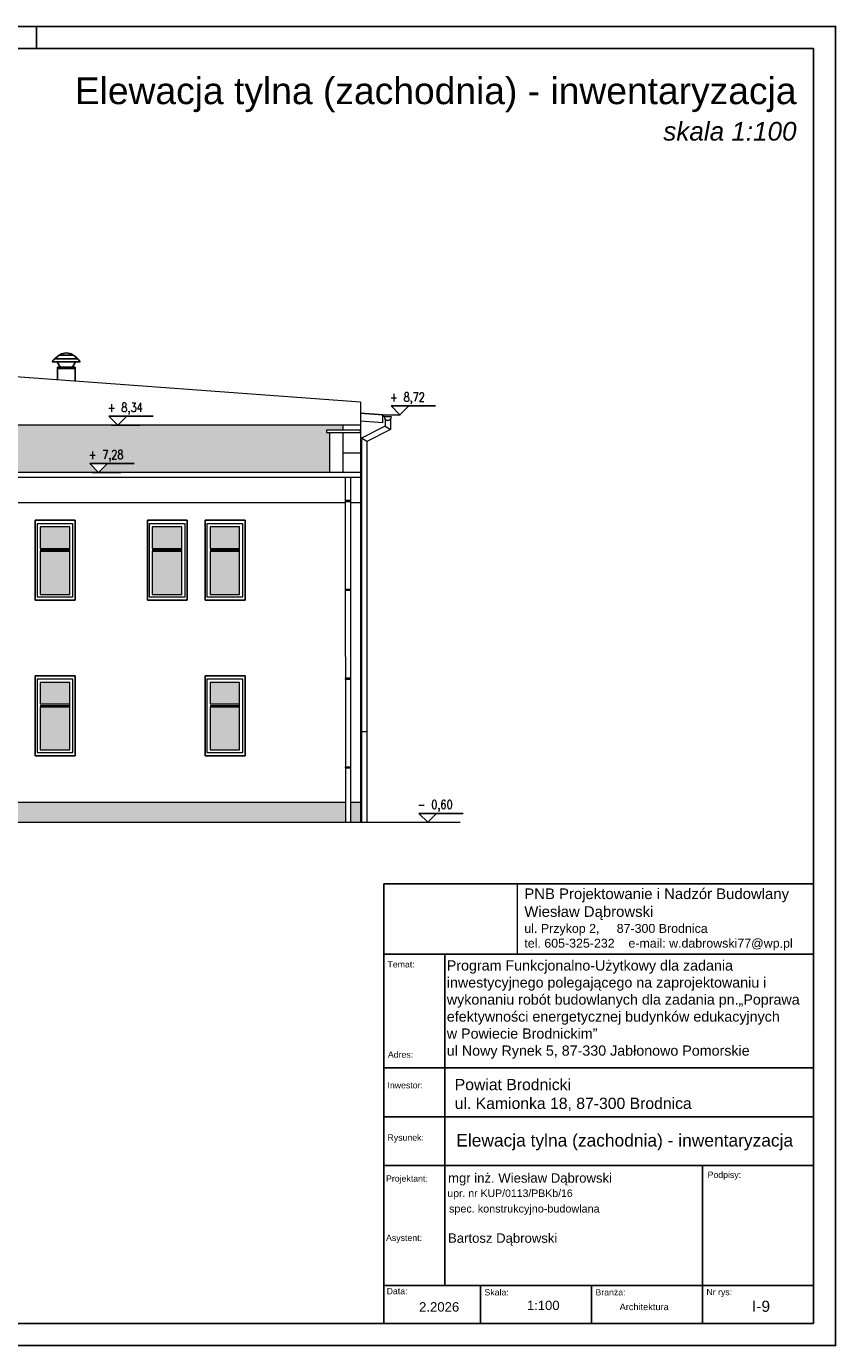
# Model space of a CAD drawing. Header units: millimetres. Extents: x 64838 to 107664, y -36848 to 0.
# Tile 74 of 109: x 91779 to 93601, y -36848 to -33878. Entities that reach past the tile are written whole.
import ezdxf
from ezdxf.enums import TextEntityAlignment as Align

# ---------------------------------------------------------------- set-up
doc = ezdxf.new("R2010")
doc.units = ezdxf.units.MM
for name, color, linetype in [('-TABELKA', 2, 'Continuous'), ('e-cad_cienkie', 1, 'Continuous'), ('e-cad_opisy', 7, 'Continuous')]:
    doc.layers.add(name, color=color, linetype=linetype)
for name, color, linetype, lineweight in [('A-Opis', 7, 'Continuous', 15), ('OPIS', 7, 'Continuous', 5), ('opisy', 235, 'Continuous', 0), ('wymiar', 1, 'Continuous', 9)]:
    doc.layers.add(name, color=color, linetype=linetype, lineweight=lineweight)
doc.styles.add('ARIAL', font='arial.ttf')
doc.styles.add('e-cad_1', font='simplex.shx', dxfattribs={"width": 0.8})
doc.styles.get("Standard").update_dxf_attribs({"font": 'arial.ttf'})
picture_1 = doc.add_image_def('image1.jpg', size_in_pixel=(163, 86))

# ---------------------------------------------------------------- blocks, each defined once
blk = doc.blocks.new('e-cad_kota_3')
blk.add_line((-2, 2), (8, 2))
blk.add_lwpolyline([(-2, 2), (0, 0), (2, 2)])
at = {"style": 'e-cad_1', "width": 0.8}
blk.add_attdef('ZNAK', text='', height=2, dxfattribs=at).set_placement((-0.5, 3), align=Align.RIGHT)
blk.add_attdef('RZEDNA', (0.8, 3), '', height=2, dxfattribs=at)

msp = doc.modelspace()

# ---------------------------------------------------------------- hatches: boundary and pattern name
at = {"layer": 'A-Opis'}
h = msp.add_hatch(color=135, dxfattribs=at)
h.set_gradient(color1=(103, 145, 152), color2=(200, 215, 218), rotation=45, one_color=1, name='SPHERICAL')
h.paths.add_polyline_path([(91809.73, -35053.34), (91809.73, -35004.67), (91876.33, -35004.67), (91876.33, -35053.34)])
h = msp.add_hatch(color=135, dxfattribs=at)
h.set_gradient(color1=(103, 145, 152), color2=(200, 215, 218), rotation=45, one_color=1, name='SPHERICAL')
h.paths.add_polyline_path([(92062.23, -35053.34), (92062.23, -35004.67), (92128.83, -35004.67), (92128.83, -35053.34)])
h = msp.add_hatch(color=135, dxfattribs=at)
h.set_gradient(color1=(103, 145, 152), color2=(200, 215, 218), rotation=45, one_color=1, name='SPHERICAL')
h.paths.add_polyline_path([(92192.23, -35053.34), (92192.23, -35004.67), (92258.83, -35004.67), (92258.83, -35053.34)])
h = msp.add_hatch(color=135, dxfattribs=at)
h.set_gradient(color1=(103, 145, 152), color2=(200, 215, 218), rotation=45, one_color=1, name='SPHERICAL')
h.paths.add_polyline_path([(91876.33, -35059.39), (91809.73, -35059.39), (91809.73, -35156.77), (91876.33, -35156.77)])
h = msp.add_hatch(color=135, dxfattribs=at)
h.set_gradient(color1=(103, 145, 152), color2=(200, 215, 218), rotation=45, one_color=1, name='SPHERICAL')
h.paths.add_polyline_path([(92128.83, -35059.39), (92062.23, -35059.39), (92062.23, -35156.77), (92128.83, -35156.77)])
h = msp.add_hatch(color=135, dxfattribs=at)
h.set_gradient(color1=(103, 145, 152), color2=(200, 215, 218), rotation=45, one_color=1, name='SPHERICAL')
h.paths.add_polyline_path([(92258.83, -35059.39), (92192.23, -35059.39), (92192.23, -35156.77), (92258.83, -35156.77)])
h = msp.add_hatch(color=135, dxfattribs=at)
h.set_gradient(color1=(103, 145, 152), color2=(200, 215, 218), rotation=45, one_color=1, name='SPHERICAL')
h.paths.add_polyline_path([(91809.73, -35403.34), (91809.73, -35354.67), (91876.33, -35354.67), (91876.33, -35403.34)])
h = msp.add_hatch(color=135, dxfattribs=at)
h.set_gradient(color1=(103, 145, 152), color2=(200, 215, 218), rotation=45, one_color=1, name='SPHERICAL')
h.paths.add_polyline_path([(92192.23, -35403.34), (92192.23, -35354.67), (92258.83, -35354.67), (92258.83, -35403.34)])
h = msp.add_hatch(color=135, dxfattribs=at)
h.set_gradient(color1=(103, 145, 152), color2=(200, 215, 218), rotation=45, one_color=1, name='SPHERICAL')
h.paths.add_polyline_path([(91876.33, -35409.39), (91809.73, -35409.39), (91809.73, -35506.77), (91876.33, -35506.77)])
h = msp.add_hatch(color=135, dxfattribs=at)
h.set_gradient(color1=(103, 145, 152), color2=(200, 215, 218), rotation=45, one_color=1, name='SPHERICAL')
h.paths.add_polyline_path([(92258.83, -35409.39), (92192.23, -35409.39), (92192.23, -35506.77), (92258.83, -35506.77)])
at = {"layer": 'OPIS', "ltscale": 4}
h = msp.add_hatch(dxfattribs=at)
h.set_pattern_fill('AR-SAND', color=254, scale=0.1)
h.paths.add_polyline_path([(90111.53, -34775.67), (90454.4, -34775.67), (90466.4, -34775.67), (90521.53, -34775.67), (91984.51, -34775.67), (92491.53, -34775.67), (92491.53, -34786.92), (92454.53, -34786.92), (92454.53, -34791.92), (92461.53, -34791.92), (92461.53, -34881.92), (91941.38, -34881.92), (91961.38, -34861.92), (91921.38, -34861.92), (91941.38, -34881.92), (91663.53, -34881.92), (91663.53, -34816.92), (91670.53, -34816.92), (91670.53, -34811.92), (91569.53, -34811.92), (91569.53, -34816.92), (91576.53, -34816.92), (91576.53, -34881.92), (91393.53, -34881.92), (91393.53, -34816.92), (91400.53, -34816.92), (91400.53, -34811.92), (91331.53, -34811.92), (91331.53, -34816.92), (91338.53, -34816.92), (91338.53, -34881.92), (91318.53, -34881.92), (91318.53, -34816.92), (91325.53, -34816.92), (91325.53, -34811.92), (91065.53, -34811.92), (91065.53, -34816.92), (91072.53, -34816.92), (91072.53, -34881.92), (90952.53, -34881.92), (90952.53, -34816.92), (90959.53, -34816.92), (90959.53, -34811.92), (90796.53, -34811.92), (90796.53, -34816.92), (90803.53, -34816.92), (90803.53, -34881.92), (90111.53, -34881.92), (90111.53, -34838.32)])
h.paths.add_polyline_path([(91943.42, -34822.16), (91943.42, -34857.87), (92004.09, -34857.87), (92004.09, -34822.16)], flags=24)
h.paths.add_polyline_path([(91932.09, -34850.49), (91932.09, -34876.2), (91954.38, -34876.2), (91954.38, -34850.49)], flags=24)
h.paths.add_polyline_path([(88684.53, -34873.7), (88684.53, -34821.36), (89231.91, -34821.36), (89231.91, -34843.7), (89271.91, -34843.7), (89271.91, -34821.36), (90071.53, -34821.36), (90071.53, -34873.7), (88866.43, -34873.7), (88874.53, -34865.6), (88834.53, -34865.6), (88842.63, -34873.7)])
h.paths.add_polyline_path([(88856.58, -34825.84), (88856.58, -34861.55), (88918.01, -34861.55), (88918.01, -34825.84)], flags=24)
h.paths.add_polyline_path([(87714.53, -34873.7), (87714.53, -34821.36), (86481.53, -34821.36), (86481.53, -34873.7)])
h.paths.add_polyline_path([(87139.53, -35464.67), (87139.53, -35429.67), (87714.53, -35429.67), (87714.53, -35464.67)])
h.paths.add_polyline_path([(88845.25, -34854.17), (88845.25, -34879.89), (88867.53, -34879.89), (88867.53, -34854.17)], flags=24)
at = {"layer": 'OPIS', "linetype": 'Continuous', "lineweight": 13}
h = msp.add_hatch(dxfattribs=at)
h.set_pattern_fill('AR-BRSTD', color=9, scale=0.1)
h.paths.add_polyline_path([(88684.53, -35684.68), (88684.53, -35624.67), (88684.53, -35609.67), (88684.53, -35559.67), (87714.53, -35559.67), (87714.53, -35684.68)])
h.paths.add_polyline_path([(91295.53, -35669.67), (91295.53, -35624.67), (90106.07, -35624.67), (90106.05, -35669.67)])
h.paths.add_polyline_path([(92497.01, -35669.67), (92497, -35624.67), (91307.33, -35624.67), (91307.32, -35669.67)])
h.paths.add_polyline_path([(87164.53, -35684.67), (87164.53, -35659.67), (87082.91, -35659.67), (87082.91, -35614.67), (86956.91, -35614.67), (86956.91, -35659.67), (86837.91, -35659.67), (86837.91, -35614.67), (86720.91, -35614.67), (86720.91, -35659.67), (86601.91, -35659.67), (86601.91, -35614.67), (86481.07, -35614.67), (86481.05, -35664.67)])
h.paths.add_polyline_path([(89431.53, -35649.67), (89431.53, -35624.67), (89886.53, -35624.67), (89886.53, -35639.67), (89851.53, -35639.67), (89851.53, -35654.67), (89816.53, -35654.67), (89816.53, -35669.67), (89504.03, -35664.67), (89504.03, -35649.67), (89524.03, -35629.67), (89484.03, -35629.67), (89504.03, -35649.67)])
h.paths.add_polyline_path([(89006.92, -35665.38), (89006.92, -35624.67), (88701.46, -35624.67), (88701.45, -35683.68)])
h.paths.add_polyline_path([(86469.27, -35664.72), (86469.27, -35559.67), (86426.53, -35559.67), (86426.53, -35664.7)])
h.paths.add_polyline_path([(89098.37, -35659.9), (89098.37, -35624.67), (89011.12, -35624.67), (89011.12, -35665.13)])
h.paths.add_polyline_path([(89189.78, -35654.42), (89189.78, -35624.67), (89102.57, -35624.67), (89102.57, -35659.65)])
h.paths.add_polyline_path([(89264.83, -35649.92), (89264.83, -35624.67), (89193.98, -35624.67), (89193.98, -35654.17)])
h.paths.add_polyline_path([(89269.03, -35649.67), (89269.03, -35624.67), (89331.53, -35624.67), (89331.53, -35649.67)])
h.paths.add_polyline_path([(90094.27, -35669.67), (90094.27, -35624.67), (90071.53, -35624.67), (90071.53, -35669.67)])
h.paths.add_polyline_path([(92531.53, -35669.67), (92531.53, -35624.67), (92508.8, -35624.67), (92508.8, -35669.67)])

# ---------------------------------------------------------------- linework, layer by layer
at = {"layer": '-TABELKA', "color": 7}
for p, q in [((92583.78, -36797.82), (92583.78, -35808.34)), ((92583.78, -35808.34), (93551.41, -35808.34)), ((92583.78, -35966.73), (93551.41, -35966.73)), ((92583.78, -35966.73), (93551.41, -35966.73)), ((92721.33, -36712.78), (92721.33, -35966.73)), ((92583.78, -36222.52), (93551.41, -36222.52)), ((92583.78, -36332.65), (93551.41, -36332.65)), ((92583.78, -36442.65), (93551.41, -36442.65)), ((93301.41, -36442.65), (93301.41, -36797.82)), ((92583.78, -36712.78), (93551.41, -36712.78)), ((92801.41, -36712.78), (92801.41, -36797.82)), ((93051.41, -36712.78), (93051.41, -36797.82)), ((92583.78, -36797.82), (93551.41, -36797.82))]:
    msp.add_line(p, q, dxfattribs=at)
for p, q in [((91836.79, -34633.17), (91841.27, -34626.79)), ((91894.79, -34626.08), (91841.97, -34626.02)), ((91851.32, -34618.5), (91844.61, -34624.32)), ((91851.96, -34618.05), (91851.94, -34618.06)), ((91884.84, -34618.09), (91851.94, -34618.06)), ((91885.46, -34618.53), (91892.16, -34624.37)), ((91899.96, -34633.23), (91895.49, -34626.84)), ((91899.96, -34633.23), (91836.79, -34633.17)), ((91847.66, -34633.28), (91847.75, -34633.23)), ((91849.87, -34637.13), (91847.66, -34633.28)), ((91847.75, -34633.23), (91847.84, -34633.18)), ((91854.38, -34644.74), (91847.75, -34633.23)), ((91849.96, -34637.08), (91847.75, -34633.23)), ((91848.41, -34673.96), (91848.42, -34647.8)), ((91888.3, -34644.78), (91848.42, -34644.74)), ((91848.42, -34644.74), (91848.42, -34647.8)), ((91888.3, -34647.84), (91848.42, -34647.8)), ((91888.3, -34647.84), (91848.42, -34647.8)), ((91851.49, -34643.86), (91851.49, -34648.51)), ((91879.88, -34633.21), (91856.87, -34633.19)), ((91882.35, -34644.77), (91889, -34633.27)), ((91885.24, -34643.89), (91885.23, -34648.55)), ((91888.3, -34644.78), (91888.3, -34647.84)), ((91888.35, -34676.87), (91888.38, -34647.84)), ((91889, -34633.27), (91888.91, -34633.22))]:
    msp.add_line(p, q)
for centre, radius, start, end in [((91844.53, -34629.08), 3.99, 115.0915, 144.94217), ((91839.6, -34618.55), 7.64, 295.0915, 310.9332), ((91853.93, -34621.51), 3.99, 108.97057, 130.9332), ((91850.62, -34611.32), 6.73, 287.45226, 301.3518), ((91868.39, -34640.86), 27.75, 58.93961, 120.94472), ((91886.64, -34610.55), 7.64, 238.93961, 250.91377), ((91882.84, -34621.54), 3.99, 48.95113, 70.91377), ((91897.17, -34618.6), 7.64, 228.95113, 244.79283), ((91892.22, -34629.12), 3.99, 34.94217, 64.79283)]:
    msp.add_arc(centre, radius, start, end)
at = {"layer": 'e-cad_cienkie', "ltscale": 4}
msp.add_line((91926.38, -34881.92), (91991.38, -34881.92), dxfattribs=at)
at = {"layer": 'e-cad_opisy', "ltscale": 4}
for points in [[(85601.41, -36847.82), (93601.41, -36847.82), (93601.41, -33877.82), (85851.41, -33877.82), (85851.41, -33877.82), (85601.41, -33877.82), (85601.41, -36847.82)], [(91801.41, -33877.82), (91801.41, -33927.82)], [(85901.41, -36797.82), (93551.41, -36797.82), (93551.41, -33927.82), (85901.41, -33927.82), (85901.41, -36797.82)]]:
    msp.add_lwpolyline(points, dxfattribs=at)
at = {"layer": 'OPIS'}
for p, q in [((92531.53, -34723.64), (91528.35, -34650.69)), ((92531.53, -34723.64), (92531.53, -35669.67)), ((92581.54, -34752.35), (92531.53, -34748.71)), ((92531.53, -34775.67), (90071.53, -34775.67)), ((91969.51, -34775.67), (92034.51, -34775.67)), ((92491.53, -34775.67), (92491.53, -34786.92)), ((92581.54, -34753.35), (92531.53, -34749.71)), ((92581.54, -34770.39), (92531.53, -34766.76)), ((92586.67, -34777.82), (92533.61, -34805.18)), ((92581.54, -34770.39), (92581.54, -34752.35)), ((92581.54, -34752.38), (92620.08, -34752.38)), ((92581.54, -34753.3), (92581.54, -34752.59)), ((92581.54, -34753.35), (92584.67, -34756.66)), ((92581.54, -34753.35), (92584.67, -34756.66)), ((92600.67, -34756.66), (92584.67, -34756.66)), ((92600.67, -34756.66), (92584.67, -34756.66)), ((92586.67, -34761.95), (92586.67, -34777.82)), ((92586.67, -34761.95), (92586.67, -34777.82)), ((92586.67, -34777.82), (92598.67, -34785.13)), ((92586.67, -34777.82), (92598.67, -34785.13)), ((92598.67, -34761.95), (92598.67, -34785.13)), ((92598.67, -34761.95), (92598.67, -34785.13)), ((92461.53, -34791.92), (92461.53, -34881.92)), ((92491.53, -34791.92), (92491.53, -34881.92)), ((92545.61, -34812.5), (92533.61, -34805.18)), ((92533.61, -34805.18), (92533.61, -35669.67)), ((92545.61, -34812.5), (92533.61, -34805.18)), ((92598.67, -34785.13), (92545.61, -34812.5)), ((92545.61, -34812.5), (92545.61, -35669.67)), ((92531.53, -34838.32), (92491.53, -34838.32)), ((92531.53, -34881.92), (90071.53, -34881.92)), ((92531.53, -34893.23), (90071.53, -34893.23)), ((92496.81, -34893.23), (92496.82, -34923.87)), ((92508.8, -34893.23), (92508.8, -34918.03)), ((92496.83, -34923.87), (92497.01, -35669.67)), ((92508.8, -34918.03), (92508.8, -35669.67)), ((92496.84, -34950.69), (91307.49, -34950.69)), ((92531.53, -34950.69), (92508.8, -34950.69)), ((91798.53, -34989.67), (91888.53, -34989.67)), ((91798.53, -34989.67), (91798.53, -35169.67)), ((91798.53, -34989.67), (91888.53, -34989.67)), ((91798.53, -34989.67), (91798.53, -35169.67)), ((91798.53, -34989.67), (91888.53, -34989.67)), ((91798.53, -34989.67), (91888.53, -34989.67)), ((91798.53, -34989.67), (91798.53, -35169.67)), ((91798.53, -34989.67), (91888.53, -34989.67)), ((91798.53, -34989.67), (91888.53, -34989.67)), ((91798.53, -34989.67), (91798.53, -35169.67)), ((91798.53, -34989.67), (91888.53, -34989.67)), ((91798.53, -34989.67), (91798.53, -35169.67)), ((91798.53, -34989.67), (91888.53, -34989.67)), ((91798.53, -34989.67), (91798.53, -35169.67)), ((91798.53, -34989.67), (91888.53, -34989.67)), ((91798.53, -34989.67), (91888.53, -34989.67)), ((91798.53, -34989.67), (91798.53, -35169.67)), ((91798.53, -34989.67), (91888.53, -34989.67)), ((91798.53, -34989.67), (91888.53, -34989.67)), ((91798.53, -34989.67), (91798.53, -35169.67)), ((91883.53, -34997.47), (91802.53, -34997.47)), ((91802.53, -34997.47), (91802.53, -35162.17)), ((91876.33, -35004.67), (91809.73, -35004.67)), ((91876.33, -35156.77), (91876.33, -35004.67)), ((91883.53, -35162.17), (91883.53, -34997.47)), ((91888.53, -34989.67), (91888.53, -35169.67)), ((91888.53, -34989.67), (91888.53, -35169.67)), ((91888.53, -34989.67), (91888.53, -35169.67)), ((91888.53, -34989.67), (91888.53, -35169.67)), ((91888.53, -34989.67), (91888.53, -35169.67)), ((91888.53, -34989.67), (91888.53, -35169.67)), ((91888.53, -34989.67), (91888.53, -35169.67)), ((91888.53, -34989.67), (91888.53, -35169.67)), ((92051.03, -34989.67), (92141.03, -34989.67)), ((92051.03, -34989.67), (92051.03, -35169.67)), ((92051.03, -34989.67), (92141.03, -34989.67)), ((92051.03, -34989.67), (92051.03, -35169.67)), ((92051.03, -34989.67), (92141.03, -34989.67)), ((92051.03, -34989.67), (92141.03, -34989.67)), ((92051.03, -34989.67), (92051.03, -35169.67)), ((92051.03, -34989.67), (92141.03, -34989.67)), ((92051.03, -34989.67), (92141.03, -34989.67)), ((92051.03, -34989.67), (92051.03, -35169.67)), ((92051.03, -34989.67), (92141.03, -34989.67)), ((92051.03, -34989.67), (92051.03, -35169.67)), ((92051.03, -34989.67), (92141.03, -34989.67)), ((92051.03, -34989.67), (92051.03, -35169.67)), ((92051.03, -34989.67), (92141.03, -34989.67)), ((92051.03, -34989.67), (92141.03, -34989.67)), ((92051.03, -34989.67), (92051.03, -35169.67)), ((92051.03, -34989.67), (92141.03, -34989.67)), ((92051.03, -34989.67), (92141.03, -34989.67)), ((92051.03, -34989.67), (92051.03, -35169.67)), ((92136.03, -34997.47), (92055.03, -34997.47)), ((92055.03, -34997.47), (92055.03, -35162.17)), ((92128.83, -35004.67), (92062.23, -35004.67)), ((92128.83, -35156.77), (92128.83, -35004.67)), ((92136.03, -35162.17), (92136.03, -34997.47)), ((92141.03, -34989.67), (92141.03, -35169.67)), ((92141.03, -34989.67), (92141.03, -35169.67)), ((92141.03, -34989.67), (92141.03, -35169.67)), ((92141.03, -34989.67), (92141.03, -35169.67)), ((92141.03, -34989.67), (92141.03, -35169.67)), ((92141.03, -34989.67), (92141.03, -35169.67)), ((92141.03, -34989.67), (92141.03, -35169.67)), ((92141.03, -34989.67), (92141.03, -35169.67)), ((92181.03, -34989.67), (92271.03, -34989.67)), ((92181.03, -34989.67), (92181.03, -35169.67)), ((92181.03, -34989.67), (92271.03, -34989.67)), ((92181.03, -34989.67), (92181.03, -35169.67)), ((92181.03, -34989.67), (92271.03, -34989.67)), ((92181.03, -34989.67), (92271.03, -34989.67)), ((92181.03, -34989.67), (92181.03, -35169.67)), ((92181.03, -34989.67), (92271.03, -34989.67)), ((92181.03, -34989.67), (92271.03, -34989.67)), ((92181.03, -34989.67), (92181.03, -35169.67)), ((92181.03, -34989.67), (92271.03, -34989.67)), ((92181.03, -34989.67), (92181.03, -35169.67)), ((92181.03, -34989.67), (92271.03, -34989.67)), ((92181.03, -34989.67), (92181.03, -35169.67)), ((92181.03, -34989.67), (92271.03, -34989.67)), ((92181.03, -34989.67), (92271.03, -34989.67)), ((92181.03, -34989.67), (92181.03, -35169.67)), ((92181.03, -34989.67), (92271.03, -34989.67)), ((92181.03, -34989.67), (92271.03, -34989.67)), ((92181.03, -34989.67), (92181.03, -35169.67)), ((92266.03, -34997.47), (92185.03, -34997.47)), ((92185.03, -34997.47), (92185.03, -35162.17)), ((92258.83, -35004.67), (92192.23, -35004.67)), ((92258.83, -35156.77), (92258.83, -35004.67)), ((92266.03, -35162.17), (92266.03, -34997.47)), ((92271.03, -34989.67), (92271.03, -35169.67)), ((92271.03, -34989.67), (92271.03, -35169.67)), ((92271.03, -34989.67), (92271.03, -35169.67)), ((92271.03, -34989.67), (92271.03, -35169.67)), ((92271.03, -34989.67), (92271.03, -35169.67)), ((92271.03, -34989.67), (92271.03, -35169.67)), ((92271.03, -34989.67), (92271.03, -35169.67)), ((92271.03, -34989.67), (92271.03, -35169.67)), ((91809.73, -35056.36), (91876.33, -35056.36)), ((91809.73, -35059.39), (91876.33, -35059.39)), ((92062.23, -35056.36), (92128.83, -35056.36)), ((92062.23, -35059.39), (92128.83, -35059.39)), ((92192.23, -35056.36), (92258.83, -35056.36)), ((92192.23, -35059.39), (92258.83, -35059.39)), ((91802.53, -35162.17), (91883.53, -35162.17)), ((91809.73, -35156.77), (91876.33, -35156.77)), ((92055.03, -35162.17), (92136.03, -35162.17)), ((92062.23, -35156.77), (92128.83, -35156.77)), ((92185.03, -35162.17), (92266.03, -35162.17)), ((92192.23, -35156.77), (92258.83, -35156.77)), ((91798.53, -35169.67), (91888.53, -35169.67)), ((91798.53, -35169.67), (91888.53, -35169.67)), ((91798.53, -35169.67), (91888.53, -35169.67)), ((91798.53, -35169.67), (91888.53, -35169.67)), ((91798.53, -35169.67), (91888.53, -35169.67)), ((91798.53, -35169.67), (91888.53, -35169.67)), ((91798.53, -35169.67), (91888.53, -35169.67)), ((91798.53, -35169.67), (91888.53, -35169.67)), ((92051.03, -35169.67), (92141.03, -35169.67)), ((92051.03, -35169.67), (92141.03, -35169.67)), ((92051.03, -35169.67), (92141.03, -35169.67)), ((92051.03, -35169.67), (92141.03, -35169.67)), ((92051.03, -35169.67), (92141.03, -35169.67)), ((92051.03, -35169.67), (92141.03, -35169.67)), ((92051.03, -35169.67), (92141.03, -35169.67)), ((92051.03, -35169.67), (92141.03, -35169.67)), ((92181.03, -35169.67), (92271.03, -35169.67)), ((92181.03, -35169.67), (92271.03, -35169.67)), ((92181.03, -35169.67), (92271.03, -35169.67)), ((92181.03, -35169.67), (92271.03, -35169.67)), ((92181.03, -35169.67), (92271.03, -35169.67)), ((92181.03, -35169.67), (92271.03, -35169.67)), ((92181.03, -35169.67), (92271.03, -35169.67)), ((92181.03, -35169.67), (92271.03, -35169.67)), ((91798.53, -35339.67), (91888.53, -35339.67)), ((91798.53, -35339.67), (91798.53, -35519.67)), ((91798.53, -35339.67), (91888.53, -35339.67)), ((91798.53, -35339.67), (91798.53, -35519.67)), ((91798.53, -35339.67), (91888.53, -35339.67)), ((91798.53, -35339.67), (91888.53, -35339.67)), ((91798.53, -35339.67), (91798.53, -35519.67)), ((91798.53, -35339.67), (91888.53, -35339.67)), ((91798.53, -35339.67), (91888.53, -35339.67)), ((91798.53, -35339.67), (91798.53, -35519.67)), ((91798.53, -35339.67), (91888.53, -35339.67)), ((91798.53, -35339.67), (91798.53, -35519.67)), ((91798.53, -35339.67), (91888.53, -35339.67)), ((91798.53, -35339.67), (91798.53, -35519.67)), ((91798.53, -35339.67), (91888.53, -35339.67)), ((91798.53, -35339.67), (91888.53, -35339.67)), ((91798.53, -35339.67), (91798.53, -35519.67)), ((91798.53, -35339.67), (91888.53, -35339.67)), ((91798.53, -35339.67), (91888.53, -35339.67)), ((91798.53, -35339.67), (91798.53, -35519.67)), ((91888.53, -35339.67), (91888.53, -35519.67)), ((91888.53, -35339.67), (91888.53, -35519.67)), ((91888.53, -35339.67), (91888.53, -35519.67)), ((91888.53, -35339.67), (91888.53, -35519.67)), ((91888.53, -35339.67), (91888.53, -35519.67)), ((91888.53, -35339.67), (91888.53, -35519.67)), ((91888.53, -35339.67), (91888.53, -35519.67)), ((91888.53, -35339.67), (91888.53, -35519.67)), ((92181.03, -35339.67), (92271.03, -35339.67)), ((92181.03, -35339.67), (92181.03, -35519.67)), ((92181.03, -35339.67), (92271.03, -35339.67)), ((92181.03, -35339.67), (92181.03, -35519.67)), ((92181.03, -35339.67), (92271.03, -35339.67)), ((92181.03, -35339.67), (92271.03, -35339.67)), ((92181.03, -35339.67), (92181.03, -35519.67)), ((92181.03, -35339.67), (92271.03, -35339.67)), ((92181.03, -35339.67), (92271.03, -35339.67)), ((92181.03, -35339.67), (92181.03, -35519.67)), ((92181.03, -35339.67), (92271.03, -35339.67)), ((92181.03, -35339.67), (92181.03, -35519.67)), ((92181.03, -35339.67), (92271.03, -35339.67)), ((92181.03, -35339.67), (92181.03, -35519.67)), ((92181.03, -35339.67), (92271.03, -35339.67)), ((92181.03, -35339.67), (92271.03, -35339.67)), ((92181.03, -35339.67), (92181.03, -35519.67)), ((92181.03, -35339.67), (92271.03, -35339.67)), ((92181.03, -35339.67), (92271.03, -35339.67)), ((92181.03, -35339.67), (92181.03, -35519.67)), ((92271.03, -35339.67), (92271.03, -35519.67)), ((92271.03, -35339.67), (92271.03, -35519.67)), ((92271.03, -35339.67), (92271.03, -35519.67)), ((92271.03, -35339.67), (92271.03, -35519.67)), ((92271.03, -35339.67), (92271.03, -35519.67)), ((92271.03, -35339.67), (92271.03, -35519.67)), ((92271.03, -35339.67), (92271.03, -35519.67)), ((92271.03, -35339.67), (92271.03, -35519.67)), ((91883.53, -35347.47), (91802.53, -35347.47)), ((91802.53, -35347.47), (91802.53, -35512.17)), ((91876.33, -35354.67), (91809.73, -35354.67)), ((91876.33, -35506.77), (91876.33, -35354.67)), ((91883.53, -35512.17), (91883.53, -35347.47)), ((92266.03, -35347.47), (92185.03, -35347.47)), ((92185.03, -35347.47), (92185.03, -35512.17)), ((92258.83, -35354.67), (92192.23, -35354.67)), ((92258.83, -35506.77), (92258.83, -35354.67)), ((92266.03, -35512.17), (92266.03, -35347.47)), ((91809.73, -35406.36), (91876.33, -35406.36)), ((91809.73, -35409.39), (91876.33, -35409.39)), ((92192.23, -35406.36), (92258.83, -35406.36)), ((92192.23, -35409.39), (92258.83, -35409.39)), ((92531.53, -35465.16), (92545.61, -35465.16)), ((91798.53, -35519.67), (91888.53, -35519.67)), ((91798.53, -35519.67), (91888.53, -35519.67)), ((91798.53, -35519.67), (91888.53, -35519.67)), ((91798.53, -35519.67), (91888.53, -35519.67)), ((91798.53, -35519.67), (91888.53, -35519.67)), ((91798.53, -35519.67), (91888.53, -35519.67)), ((91798.53, -35519.67), (91888.53, -35519.67)), ((91798.53, -35519.67), (91888.53, -35519.67)), ((91802.53, -35512.17), (91883.53, -35512.17)), ((91809.73, -35506.77), (91876.33, -35506.77)), ((92181.03, -35519.67), (92271.03, -35519.67)), ((92181.03, -35519.67), (92271.03, -35519.67)), ((92181.03, -35519.67), (92271.03, -35519.67)), ((92181.03, -35519.67), (92271.03, -35519.67)), ((92181.03, -35519.67), (92271.03, -35519.67)), ((92181.03, -35519.67), (92271.03, -35519.67)), ((92181.03, -35519.67), (92271.03, -35519.67)), ((92181.03, -35519.67), (92271.03, -35519.67)), ((92185.03, -35512.17), (92266.03, -35512.17)), ((92192.23, -35506.77), (92258.83, -35506.77)), ((91307.33, -35624.67), (92497, -35624.67)), ((92508.8, -35624.67), (92531.53, -35624.67)), ((89851.53, -35669.67), (92755.83, -35669.67)), ((92667.67, -35669.67), (92732.67, -35669.67))]:
    msp.add_line(p, q, dxfattribs=at)
for points in [[(92454.53, -34791.92), (92531.53, -34791.92), (92531.53, -34786.92), (92454.53, -34786.92)], [(92509.3, -34945.32), (92496.3, -34945.32), (92496.3, -34947.32), (92509.3, -34947.32)], [(91798.53, -34989.67), (91888.53, -34989.67), (91888.53, -35169.67), (91798.53, -35169.67)], [(91798.53, -35169.67), (91888.53, -35169.67), (91888.53, -34989.67), (91798.53, -34989.67)], [(91798.53, -35169.67), (91888.53, -35169.67), (91888.53, -34989.67), (91798.53, -34989.67)], [(91798.53, -34989.67), (91888.53, -34989.67), (91888.53, -35169.67), (91798.53, -35169.67)], [(91798.53, -35169.67), (91888.53, -35169.67), (91888.53, -34989.67), (91798.53, -34989.67)], [(91798.53, -35169.67), (91888.53, -35169.67), (91888.53, -34989.67), (91798.53, -34989.67)], [(91798.53, -35169.67), (91888.53, -35169.67), (91888.53, -34989.67), (91798.53, -34989.67)], [(91802.53, -35162.17), (91883.53, -35162.17), (91883.53, -34997.47), (91802.53, -34997.47)], [(91802.53, -35162.17), (91883.53, -35162.17), (91883.53, -34997.47), (91802.53, -34997.47)], [(91802.53, -35162.17), (91883.53, -35162.17), (91883.53, -34997.47), (91802.53, -34997.47)], [(91809.73, -35053.34), (91876.33, -35053.34), (91876.33, -35004.67), (91809.73, -35004.67)], [(91809.73, -35053.34), (91876.33, -35053.34), (91876.33, -35004.67), (91809.73, -35004.67)], [(92051.03, -34989.67), (92141.03, -34989.67), (92141.03, -35169.67), (92051.03, -35169.67)], [(92051.03, -35169.67), (92141.03, -35169.67), (92141.03, -34989.67), (92051.03, -34989.67)], [(92051.03, -34989.67), (92141.03, -34989.67), (92141.03, -35169.67), (92051.03, -35169.67)], [(92051.03, -35169.67), (92141.03, -35169.67), (92141.03, -34989.67), (92051.03, -34989.67)], [(92051.03, -35169.67), (92141.03, -35169.67), (92141.03, -34989.67), (92051.03, -34989.67)], [(92051.03, -35169.67), (92141.03, -35169.67), (92141.03, -34989.67), (92051.03, -34989.67)], [(92055.03, -35162.17), (92136.03, -35162.17), (92136.03, -34997.47), (92055.03, -34997.47)], [(92055.03, -35162.17), (92136.03, -35162.17), (92136.03, -34997.47), (92055.03, -34997.47)], [(92055.03, -35162.17), (92136.03, -35162.17), (92136.03, -34997.47), (92055.03, -34997.47)], [(92062.23, -35053.34), (92128.83, -35053.34), (92128.83, -35004.67), (92062.23, -35004.67)], [(92062.23, -35053.34), (92128.83, -35053.34), (92128.83, -35004.67), (92062.23, -35004.67)], [(92181.03, -34989.67), (92271.03, -34989.67), (92271.03, -35169.67), (92181.03, -35169.67)], [(92181.03, -35169.67), (92271.03, -35169.67), (92271.03, -34989.67), (92181.03, -34989.67)], [(92181.03, -34989.67), (92271.03, -34989.67), (92271.03, -35169.67), (92181.03, -35169.67)], [(92181.03, -35169.67), (92271.03, -35169.67), (92271.03, -34989.67), (92181.03, -34989.67)], [(92181.03, -35169.67), (92271.03, -35169.67), (92271.03, -34989.67), (92181.03, -34989.67)], [(92181.03, -35169.67), (92271.03, -35169.67), (92271.03, -34989.67), (92181.03, -34989.67)], [(92185.03, -35162.17), (92266.03, -35162.17), (92266.03, -34997.47), (92185.03, -34997.47)], [(92185.03, -35162.17), (92266.03, -35162.17), (92266.03, -34997.47), (92185.03, -34997.47)], [(92185.03, -35162.17), (92266.03, -35162.17), (92266.03, -34997.47), (92185.03, -34997.47)], [(92192.23, -35053.34), (92258.83, -35053.34), (92258.83, -35004.67), (92192.23, -35004.67)], [(92192.23, -35053.34), (92258.83, -35053.34), (92258.83, -35004.67), (92192.23, -35004.67)], [(91809.73, -35156.77), (91876.33, -35156.77), (91876.33, -35059.39), (91809.73, -35059.39)], [(92062.23, -35156.77), (92128.83, -35156.77), (92128.83, -35059.39), (92062.23, -35059.39)], [(92192.23, -35156.77), (92258.83, -35156.77), (92258.83, -35059.39), (92192.23, -35059.39)], [(92509.3, -35145.32), (92496.3, -35145.32), (92496.3, -35147.32), (92509.3, -35147.32)], [(91798.53, -35339.67), (91888.53, -35339.67), (91888.53, -35519.67), (91798.53, -35519.67)], [(91798.53, -35519.67), (91888.53, -35519.67), (91888.53, -35339.67), (91798.53, -35339.67)], [(91798.53, -35519.67), (91888.53, -35519.67), (91888.53, -35339.67), (91798.53, -35339.67)], [(91798.53, -35339.67), (91888.53, -35339.67), (91888.53, -35519.67), (91798.53, -35519.67)], [(91798.53, -35519.67), (91888.53, -35519.67), (91888.53, -35339.67), (91798.53, -35339.67)], [(91798.53, -35519.67), (91888.53, -35519.67), (91888.53, -35339.67), (91798.53, -35339.67)], [(91798.53, -35519.67), (91888.53, -35519.67), (91888.53, -35339.67), (91798.53, -35339.67)], [(92181.03, -35339.67), (92271.03, -35339.67), (92271.03, -35519.67), (92181.03, -35519.67)], [(92181.03, -35519.67), (92271.03, -35519.67), (92271.03, -35339.67), (92181.03, -35339.67)], [(92181.03, -35339.67), (92271.03, -35339.67), (92271.03, -35519.67), (92181.03, -35519.67)], [(92181.03, -35519.67), (92271.03, -35519.67), (92271.03, -35339.67), (92181.03, -35339.67)], [(92181.03, -35519.67), (92271.03, -35519.67), (92271.03, -35339.67), (92181.03, -35339.67)], [(92181.03, -35519.67), (92271.03, -35519.67), (92271.03, -35339.67), (92181.03, -35339.67)], [(91802.53, -35512.17), (91883.53, -35512.17), (91883.53, -35347.47), (91802.53, -35347.47)], [(91802.53, -35512.17), (91883.53, -35512.17), (91883.53, -35347.47), (91802.53, -35347.47)], [(91802.53, -35512.17), (91883.53, -35512.17), (91883.53, -35347.47), (91802.53, -35347.47)], [(91809.73, -35403.34), (91876.33, -35403.34), (91876.33, -35354.67), (91809.73, -35354.67)], [(91809.73, -35403.34), (91876.33, -35403.34), (91876.33, -35354.67), (91809.73, -35354.67)], [(92185.03, -35512.17), (92266.03, -35512.17), (92266.03, -35347.47), (92185.03, -35347.47)], [(92185.03, -35512.17), (92266.03, -35512.17), (92266.03, -35347.47), (92185.03, -35347.47)], [(92185.03, -35512.17), (92266.03, -35512.17), (92266.03, -35347.47), (92185.03, -35347.47)], [(92192.23, -35403.34), (92258.83, -35403.34), (92258.83, -35354.67), (92192.23, -35354.67)], [(92192.23, -35403.34), (92258.83, -35403.34), (92258.83, -35354.67), (92192.23, -35354.67)], [(92509.3, -35345.32), (92496.3, -35345.32), (92496.3, -35347.32), (92509.3, -35347.32)], [(91809.73, -35506.77), (91876.33, -35506.77), (91876.33, -35409.39), (91809.73, -35409.39)], [(92192.23, -35506.77), (92258.83, -35506.77), (92258.83, -35409.39), (92192.23, -35409.39)], [(92509.3, -35545.32), (92496.3, -35545.32), (92496.3, -35547.32), (92509.3, -35547.32)]]:
    msp.add_lwpolyline(points, close=True, dxfattribs=at)
msp.add_arc((92592.67, -34756.66), 8, 180, 0, dxfattribs=at)
msp.add_arc((92592.67, -34756.66), 8, 180, 0, dxfattribs=at)
at = {"layer": 'opisy', "color": 7}
msp.add_line((93551.41, -35808.34), (93551.41, -36797.82), dxfattribs=at)

# ---------------------------------------------------------------- block references
at = {"layer": 'e-cad_opisy', "ltscale": 2, "xscale": 10, "yscale": 10, "zscale": 10}
msp.add_blockref('e-cad_kota_3', (92620.08, -34752.38), dxfattribs=at).add_auto_attribs({'RZEDNA': '8,72', 'ZNAK': '+'})
at = {"layer": 'e-cad_opisy', "ltscale": 4, "xscale": 10, "yscale": 10, "zscale": 10}
for p, values in [((91984.51, -34775.67), {'RZEDNA': '8,34', 'ZNAK': '+'}), ((91941.38, -34881.92), {'RZEDNA': '7,28', 'ZNAK': '+'}), ((92682.67, -35669.67), {'RZEDNA': '0,60', 'ZNAK': '-'})]:
    msp.add_blockref('e-cad_kota_3', p, dxfattribs=at).add_auto_attribs(values)

# ---------------------------------------------------------------- texts
at = {"layer": '-TABELKA', "color": 0, "style": 'ARIAL'}
msp.add_text('spec. konstrukcyjno-budowlana', height=17.4131, dxfattribs=at).set_placement((92730.45, -36548.16))
at = {"layer": '-TABELKA', "color": 7}
msp.add_text('Architektura', height=14.8407, dxfattribs=at).set_placement((93114.87, -36767.95))
at = {"layer": 'OPIS', "color": 0, "style": 'ARIAL'}
for s, height, p in [('mgr inż. Wiesław Dąbrowski', 21.1406, (92728.41, -36480.94)), ('upr. nr KUP/0113/PBKb/16', 16.9125, (92726.82, -36513.19)), ('Bartosz Dąbrowski', 21.1406, (92728.41, -36616.33))]:
    msp.add_text(s, height=height, dxfattribs=at).set_placement(p)
at = {"layer": 'OPIS', "insert": (92650.62, -34064.2, 0), "char_height": 60, "width": 1725.4571, "attachment_point": 5}
msp.add_mtext('\\pxqr;{\\C7;Elewacja tylna (zachodnia) - inwentaryzacja\\P\\fArial|b0|i1|c238|p34;\\H0.7x;skala 1:100}', dxfattribs=at)
at = {"layer": 'opisy', "color": 7}
for s, height, p in [('Temat:', 14.094, (92591.97, -35996.43)), ('Adres:', 14.094, (92592.87, -36199.71)), ('Inwestor:', 14.094, (92591.97, -36268.7)), ('Rysunek:', 14.094, (92591.97, -36386.45)), ('Projektant', 14.094, (92588.75, -36478.68)), ('Podpisy:', 14.094, (93313.03, -36470.28)), ('Data:', 14.094, (92590.08, -36732.23)), ('Skala:', 14.094, (92810.41, -36734.85)), ('Branża:', 14.094, (93060.41, -36734.85)), ('Nr rys:', 14.094, (93310.41, -36734.24)), ('2.2026', 21.141, (92663.17, -36771.2))]:
    msp.add_text(s, height=height, dxfattribs=at).set_placement(p)
at = {"layer": 'opisy', "color": 7, "style": 'ARIAL'}
for s, height, p in [('Projektant:', 14.0937, (92588.75, -36478.68)), ('Asystent:', 14.094, (92588.75, -36612.29))]:
    msp.add_text(s, height=height, dxfattribs=at).set_placement(p)
at = {"layer": 'opisy', "color": 7, "insert": (92900.18, -35818.54), "char_height": 25.3687, "width": 967.6343, "attachment_point": 1}
msp.add_mtext('{\\H0.946x;PNB Projektowanie i Nadzór Budowlany\\PWiesław Dąbrowski\\P\\H0.8334x;ul. Przykop 2,     87-300 Brodnica\\Ptel. 605-325-232    e-mail: w.dabrowski77@wp.pl}', dxfattribs=at)
at = {"layer": 'opisy', "color": 1, "attachment_point": 1}
for s, insert, char_height in [('{\\H0.958333x;\\C0;Program Funkcjonalno-Użytkowy dla zadania\\Pinwestycyjnego polegającego na zaprojektowaniu i\\Pwykonaniu robót budowlanych dla zadania pn.„Poprawa\\Pefektywności energetycznej budynków edukacyjnych\\Pw Powiecie Brodnickim” \\P\\A1;\\fArial|b0|i0|c0|p34;ul Nowy Rynek 5, 87-330 Jabłonowo Pomorskie}', (92725.58, -35980.43), 24), ('{\\C0;Powiat Brodnicki\\Pul. Kamionka 18, 87-300 Brodnica}', (92743.43, -36247.36), 25.3687), ('{\\C0;Elewacja tylna (zachodnia) - inwentaryzacja}', (92746.98, -36371.63), 28), ('{\\C0;1:100}', (92906.11, -36746.74), 21), ('{\\C0;I-9}', (93412.91, -36746.74), 25)]:
    msp.add_mtext(s, dxfattribs=dict(at, insert=insert, char_height=char_height))

# ---------------------------------------------------------------- pictures from other files: only their frames are drawn
at = {"layer": 'wymiar', "color": 7, "ltscale": 1.8}
image = msp.add_image(picture_1, insert=(92583.78, -35966.73), size_in_units=(300.19, 158.38), dxfattribs=at)
image.dxf.flags = 7

doc.saveas('drawing.dxf')
